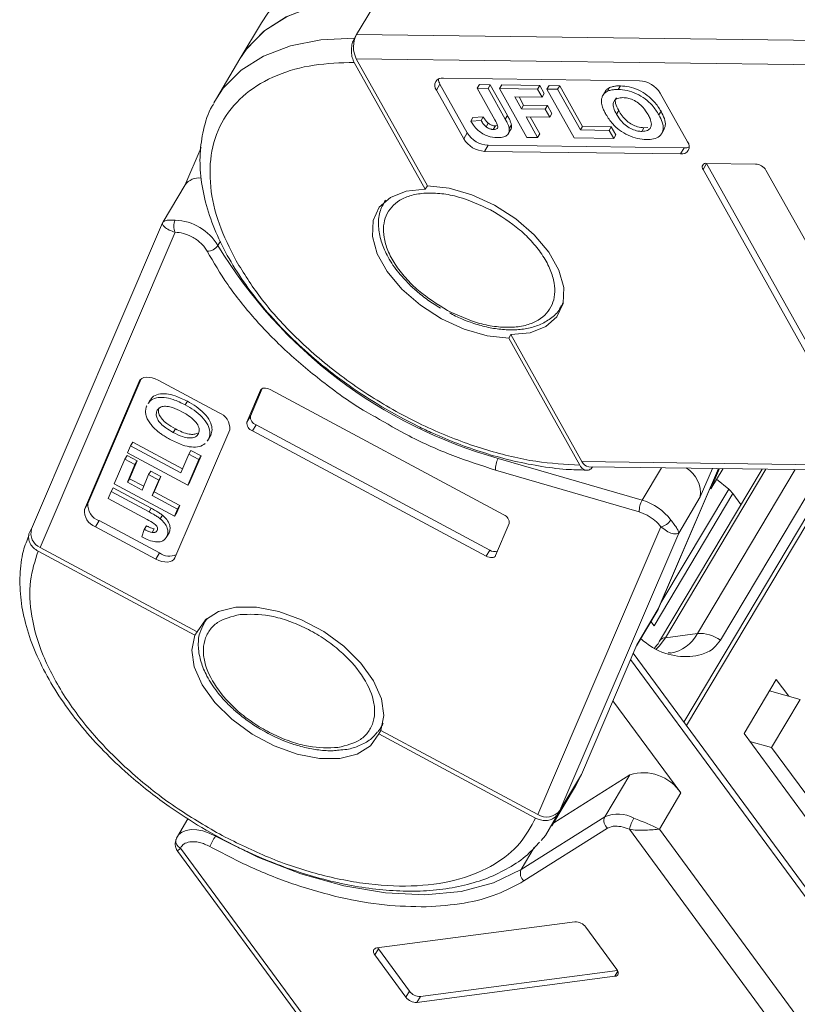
# Model space of a CAD drawing. Header units: millimetres. Extents: x 3104 to 4027, y -212 to 440.
# Tile 19 of 39: x 3471 to 3516, y 297 to 354. Entities that reach past the tile are written whole.
import ezdxf

# ---------------------------------------------------------------- set-up
doc = ezdxf.new("R2010")
doc.units = ezdxf.units.MM

msp = doc.modelspace()

# ---------------------------------------------------------------- linework, layer by layer
at = {"color": 7, "linetype": 'Continuous', "lineweight": 15}
for p, q in [((3490.341, 353.605), (3491.594, 355.71)), ((3484.789, 354.297), (3483.536, 352.192)), ((3490.216, 353.395), (3490.341, 353.605)), ((3517.577, 353.246), (3490.341, 353.605)), ((3483.536, 352.192), (3482.158, 349.877)), ((3494.346, 344.571), (3490.197, 351.981)), ((3490.323, 352.191), (3518.471, 351.82)), ((3494.471, 344.781), (3490.323, 352.191)), ((3494.994, 350.361), (3495.202, 350.712)), ((3495.202, 350.712), (3496.798, 347.862)), ((3506.841, 350.912), (3495.411, 351.063)), ((3497.505, 350.682), (3497.38, 350.471)), ((3497.505, 350.682), (3498.133, 350.674)), ((3498.008, 350.463), (3498.133, 350.674)), ((3498.133, 350.674), (3499.139, 348.877)), ((3498.678, 350.454), (3498.803, 350.665)), ((3498.803, 350.665), (3501.022, 350.635)), ((3500.897, 350.425), (3501.022, 350.635)), ((3501.022, 350.635), (3501.288, 350.16)), ((3501.441, 350.418), (3501.566, 350.628)), ((3501.566, 350.628), (3502.194, 350.62)), ((3502.069, 350.409), (3502.194, 350.62)), ((3502.194, 350.62), (3503.524, 348.245)), ((3505.728, 350.61), (3505.602, 350.399)), ((3494.994, 350.361), (3496.589, 347.511)), ((3497.38, 350.471), (3498.412, 348.627)), ((3498.008, 350.463), (3497.38, 350.471)), ((3499.014, 348.666), (3498.008, 350.463)), ((3498.678, 350.454), (3500.273, 347.604)), ((3500.897, 350.425), (3498.678, 350.454)), ((3501.162, 349.95), (3500.897, 350.425)), ((3501.162, 349.95), (3501.288, 350.16)), ((3501.441, 350.418), (3503.036, 347.568)), ((3502.069, 350.409), (3501.441, 350.418)), ((3503.398, 348.035), (3502.069, 350.409)), ((3504.836, 350.264), (3504.71, 350.054)), ((3505.102, 350.507), (3504.977, 350.296)), ((3509.652, 347.339), (3508.056, 350.189)), ((3482.014, 349.62), (3482.158, 349.877)), ((3499.572, 349.971), (3501.162, 349.95)), ((3499.96, 349.277), (3499.572, 349.971)), ((3499.816, 349.968), (3500.085, 349.487)), ((3499.96, 349.277), (3500.085, 349.487)), ((3500.085, 349.487), (3501.467, 349.469)), ((3501.342, 349.258), (3501.467, 349.469)), ((3501.467, 349.469), (3501.733, 348.994)), ((3499.139, 348.877), (3499.014, 348.666)), ((3501.342, 349.258), (3499.96, 349.277)), ((3501.608, 348.784), (3501.342, 349.258)), ((3501.608, 348.784), (3501.733, 348.994)), ((3505.629, 349.162), (3505.503, 348.951)), ((3508.102, 349.124), (3507.977, 348.913)), ((3496.999, 348.554), (3497.124, 348.765)), ((3497.606, 348.582), (3496.999, 348.554)), ((3497.124, 348.765), (3497.731, 348.793)), ((3497.731, 348.793), (3497.606, 348.582)), ((3498.015, 348.437), (3497.89, 348.227)), ((3498.439, 348.276), (3498.314, 348.065)), ((3498.439, 348.276), (3498.564, 348.289)), ((3499.371, 348.336), (3499.246, 348.126)), ((3500.226, 348.802), (3501.608, 348.784)), ((3500.901, 347.596), (3500.226, 348.802)), ((3500.471, 348.798), (3501.026, 347.806)), ((3496.589, 347.511), (3496.798, 347.862)), ((3499.158, 347.769), (3499.22, 347.874)), ((3499.229, 347.888), (3499.283, 347.98)), ((3500.901, 347.596), (3501.026, 347.806)), ((3503.398, 348.035), (3503.524, 348.245)), ((3505.073, 348.012), (3503.398, 348.035)), ((3503.524, 348.245), (3505.198, 348.223)), ((3505.073, 348.012), (3505.198, 348.223)), ((3505.339, 347.537), (3505.073, 348.012)), ((3505.198, 348.223), (3505.464, 347.748)), ((3505.339, 347.537), (3505.464, 347.748)), ((3507.106, 348.162), (3506.981, 347.951)), ((3507.331, 348.183), (3507.106, 348.162)), ((3508.144, 347.826), (3508.269, 348.037)), ((3497.804, 346.788), (3498.013, 347.139)), ((3498.013, 347.139), (3509.443, 346.988)), ((3500.273, 347.604), (3500.901, 347.596)), ((3503.036, 347.568), (3505.339, 347.537)), ((3481.268, 347.019), (3480.314, 344.791)), ((3497.804, 346.788), (3509.234, 346.637)), ((3509.443, 346.988), (3509.234, 346.637)), ((3510.549, 345.736), (3510.758, 346.087)), ((3513.615, 346.049), (3510.758, 346.087)), ((3510.758, 346.087), (3516.94, 335.043)), ((3510.549, 345.736), (3516.732, 334.693)), ((3520.405, 334.644), (3514.223, 345.688)), ((3480.337, 344.829), (3479.059, 342.681)), ((3494.471, 344.781), (3494.346, 344.571)), ((3479.025, 342.616), (3471.383, 324.753)), ((3471.885, 323.658), (3479.761, 342.068)), ((3482.246, 341.294), (3482.396, 341.546)), ((3502.399, 337.977), (3502.292, 337.758)), ((3502.269, 337.717), (3502.385, 337.912)), ((3499.212, 335.878), (3499.337, 336.089)), ((3503.36, 328.469), (3499.212, 335.878)), ((3503.485, 328.679), (3499.337, 336.089)), ((3477.659, 333.363), (3474.46, 325.887)), ((3477.781, 333.511), (3474.669, 326.238)), ((3477.659, 333.363), (3477.704, 333.439)), ((3482.284, 331.537), (3478.767, 333.425)), ((3484.737, 332.847), (3483.938, 330.979)), ((3484.837, 332.943), (3484.146, 331.329)), ((3484.737, 332.847), (3484.76, 332.886)), ((3498.923, 325.565), (3485.291, 332.879)), ((3478.296, 332.285), (3478.171, 332.075)), ((3480.47, 332.199), (3480.344, 331.989)), ((3483.938, 330.979), (3484.146, 331.329)), ((3479.771, 330.588), (3479.646, 330.377)), ((3479.737, 323.056), (3482.935, 330.532)), ((3484.263, 330.476), (3484.472, 330.827)), ((3484.263, 330.476), (3497.895, 323.162)), ((3484.472, 330.827), (3498.103, 323.513)), ((3481.711, 330.014), (3481.624, 329.891)), ((3481.641, 329.881), (3481.766, 330.092)), ((3481.837, 330.224), (3481.711, 330.014)), ((3481.837, 330.224), (3481.75, 330.102)), ((3477.151, 329.595), (3476.976, 329.184)), ((3477.151, 329.595), (3477.277, 329.805)), ((3480.083, 328.022), (3477.151, 329.595)), ((3477.277, 329.805), (3480.18, 328.248)), ((3480.551, 329.117), (3480.677, 329.328)), ((3480.677, 329.328), (3481.263, 329.013)), ((3476.823, 328.828), (3476.203, 327.377)), ((3476.823, 328.828), (3476.949, 329.038)), ((3477.41, 328.513), (3476.823, 328.828)), ((3476.949, 329.038), (3477.535, 328.724)), ((3476.976, 329.184), (3480.493, 327.296)), ((3477.535, 328.724), (3477.09, 327.683)), ((3477.41, 328.513), (3477.535, 328.724)), ((3480.551, 329.117), (3480.083, 328.022)), ((3480.493, 327.296), (3481.138, 328.802)), ((3481.138, 328.802), (3480.551, 329.117)), ((3481.263, 329.013), (3480.619, 327.507)), ((3481.138, 328.802), (3481.263, 329.013)), ((3506.997, 326.426), (3498.606, 328.866)), ((3476.965, 327.473), (3477.41, 328.513)), ((3498.439, 328.184), (3506.83, 325.744)), ((3529.155, 328.34), (3503.485, 328.679)), ((3503.89, 328.381), (3529.172, 328.047)), ((3508.127, 328.325), (3506.997, 326.426)), ((3511.449, 328.281), (3507.941, 320.08)), ((3507.96, 320.109), (3511.456, 328.281)), ((3513.992, 328.247), (3508.017, 318.208)), ((3508.357, 318.402), (3514.215, 328.245)), ((3518.196, 328.192), (3509.436, 313.474)), ((3509.586, 313.27), (3518.465, 328.188)), ((3515.92, 328.222), (3510.221, 318.648)), ((3510.384, 326.614), (3511.099, 328.286)), ((3511.519, 328.28), (3511.01, 327.09)), ((3511.01, 327.09), (3511.717, 328.277)), ((3511.569, 318.254), (3517.489, 328.201)), ((3476.965, 327.473), (3477.09, 327.683)), ((3477.09, 327.683), (3477.918, 327.239)), ((3478.208, 327.917), (3477.821, 327.013)), ((3478.208, 327.917), (3478.333, 328.127)), ((3478.794, 327.602), (3478.208, 327.917)), ((3478.333, 328.127), (3478.92, 327.813)), ((3478.408, 326.698), (3478.794, 327.602)), ((3478.92, 327.813), (3478.533, 326.909)), ((3478.794, 327.602), (3478.92, 327.813)), ((3512.049, 327.07), (3511.341, 327.647)), ((3476.015, 326.938), (3476.14, 327.149)), ((3476.14, 327.149), (3478.358, 325.959)), ((3476.203, 327.377), (3479.72, 325.489)), ((3477.821, 327.013), (3476.965, 327.473)), ((3480.619, 327.507), (3480.493, 327.296)), ((3512.049, 327.07), (3508.096, 320.428)), ((3510.951, 327.101), (3511.01, 327.09)), ((3476.015, 326.938), (3475.839, 326.528)), ((3475.839, 326.528), (3478.116, 325.306)), ((3478.233, 325.749), (3476.015, 326.938)), ((3478.408, 326.698), (3478.533, 326.909)), ((3479.896, 325.9), (3478.408, 326.698)), ((3478.533, 326.909), (3480.021, 326.11)), ((3507.702, 319.097), (3512.295, 326.815)), ((3509.131, 324.509), (3510.384, 326.614)), ((3512.295, 326.815), (3512.762, 326.18)), ((3474.46, 325.887), (3474.669, 326.238)), ((3478.358, 325.959), (3478.233, 325.749)), ((3479.72, 325.489), (3479.896, 325.9)), ((3480.021, 326.11), (3479.846, 325.7)), ((3479.896, 325.9), (3480.021, 326.11)), ((3479.007, 325.554), (3478.882, 325.343)), ((3479.846, 325.7), (3479.72, 325.489)), ((3506.83, 325.744), (3507.297, 325.552)), ((3471.298, 324.621), (3471.4, 324.794)), ((3475.112, 324.881), (3475.32, 325.232)), ((3475.112, 324.881), (3478.629, 322.994)), ((3475.32, 325.232), (3478.838, 323.345)), ((3477.95, 324.722), (3477.82, 324.287)), ((3478.076, 324.932), (3477.95, 324.722)), ((3478.537, 324.753), (3478.412, 324.543)), ((3498.449, 323.193), (3499.248, 325.062)), ((3508.089, 324.876), (3500.907, 308.087)), ((3479.226, 324.225), (3479.351, 324.435)), ((3479.4, 324.528), (3479.274, 324.317)), ((3479.4, 324.528), (3479.33, 324.45)), ((3502.204, 308.317), (3509.131, 324.509)), ((3481.031, 318.751), (3471.885, 323.658)), ((3480.906, 318.54), (3471.76, 323.448)), ((3478.629, 322.994), (3478.838, 323.345)), ((3497.895, 323.162), (3498.103, 323.513)), ((3507.929, 320.048), (3507.96, 320.11)), ((3481.428, 319.256), (3481.615, 319.531)), ((3506.67, 317.934), (3507.926, 320.044)), ((3507.941, 320.08), (3506.688, 317.975)), ((3481.565, 319.487), (3481.449, 319.292)), ((3507.514, 319.352), (3507.702, 319.097)), ((3481.031, 318.751), (3480.906, 318.54)), ((3508.357, 318.402), (3510.221, 318.648)), ((3506.688, 317.975), (3503.457, 310.422)), ((3519.322, 300.032), (3506.481, 317.491)), ((3508.653, 317.524), (3508.522, 317.517)), ((3506.325, 317.127), (3518.905, 300.024)), ((3514.821, 315.967), (3512.942, 312.809)), ((3515.546, 314.982), (3514.821, 315.967)), ((3514.42, 315.293), (3516.221, 314.796)), ((3509.254, 309.337), (3505.295, 314.72)), ((3516.221, 314.796), (3514.55, 311.989)), ((3491.891, 313.415), (3491.76, 313.155)), ((3491.76, 313.155), (3491.877, 313.35)), ((3491.635, 312.784), (3491.76, 312.994)), ((3500.782, 307.877), (3491.635, 312.784)), ((3500.907, 308.087), (3491.76, 312.994)), ((3512.942, 312.809), (3517.614, 306.458)), ((3513.29, 312.337), (3514.55, 311.989)), ((3514.55, 311.989), (3517.665, 307.755)), ((3501.837, 307.599), (3506.281, 310.402)), ((3503.457, 310.422), (3502.204, 308.317)), ((3503.457, 310.422), (3503.104, 309.729)), ((3506.281, 310.402), (3504.819, 307.946)), ((3501.726, 307.413), (3503.104, 309.729)), ((3508.002, 307.232), (3509.254, 309.337)), ((3502.204, 308.317), (3502.079, 308.107)), ((3480.504, 307.837), (3479.887, 306.802)), ((3504.819, 307.946), (3499.943, 304.871)), ((3500.105, 304.205), (3504.981, 307.28)), ((3504.981, 307.28), (3505.314, 307.392)), ((3506.258, 307.221), (3522.579, 285.031)), ((3523.742, 285.831), (3508.002, 307.232)), ((3479.838, 306.7), (3479.887, 306.802)), ((3479.906, 305.925), (3497.58, 281.895)), ((3497.968, 281.785), (3480.071, 306.119)), ((3499.943, 304.871), (3500.708, 306.156)), ((3503.076, 301.814), (3491.517, 300.29)), ((3505.525, 299.041), (3503.709, 301.511)), ((3491.403, 299.888), (3491.612, 300.238)), ((3491.575, 300.297), (3491.612, 300.238)), ((3491.612, 300.238), (3493.429, 297.768)), ((3491.403, 299.888), (3493.22, 297.418)), ((3494.061, 297.465), (3505.563, 298.982)), ((3505.412, 298.638), (3505.586, 298.931)), ((3493.853, 297.114), (3505.412, 298.638)), ((3493.22, 297.418), (3493.429, 297.768)), ((3493.853, 297.114), (3494.061, 297.465))]:
    msp.add_line(p, q, dxfattribs=at)
at = {"color": 7, "linetype": 'Continuous', "lineweight": 15, "flags": 128}
for points in [[(3483.536, 352.192), (3483.91, 352.744), (3484.934, 353.797), (3486.235, 354.634), (3487.788, 355.24), (3489.561, 355.601), (3491.517, 355.711), (3491.594, 355.71)], [(3483.536, 352.192), (3483.943, 352.788), (3484.978, 353.832), (3486.29, 354.661), (3487.852, 355.258), (3489.632, 355.61), (3491.594, 355.71)], [(3484.789, 354.297), (3485.162, 354.849), (3485.409, 355.152)], [(3482.158, 349.877), (3482.565, 350.473), (3483.6, 351.517), (3484.912, 352.346), (3486.474, 352.943), (3488.254, 353.295), (3490.216, 353.395)], [(3499.212, 335.878), (3497.949, 336.02), (3496.619, 336.407), (3495.298, 337.015), (3494.062, 337.81), (3492.985, 338.745), (3492.128, 339.766), (3491.542, 340.814), (3491.259, 341.827), (3491.298, 342.747), (3491.655, 343.521), (3492.31, 344.103), (3493.224, 344.46), (3494.346, 344.571)], [(3494.471, 344.781), (3495.733, 344.639), (3497.064, 344.253), (3498.385, 343.645), (3499.62, 342.85), (3500.698, 341.915), (3501.554, 340.894), (3502.141, 339.846), (3502.423, 338.832), (3502.385, 337.912), (3502.028, 337.138), (3501.373, 336.556), (3500.458, 336.199), (3499.337, 336.089)], [(3478.767, 333.425), (3478.591, 333.507), (3478.413, 333.565), (3478.239, 333.597), (3478.078, 333.602), (3477.934, 333.58), (3477.813, 333.531), (3477.72, 333.458), (3477.659, 333.363)], [(3485.291, 332.879), (3485.203, 332.919), (3485.114, 332.949), (3485.028, 332.965), (3484.947, 332.967), (3484.875, 332.956), (3484.814, 332.932), (3484.768, 332.895), (3484.737, 332.847)], [(3478.629, 322.994), (3478.805, 322.912), (3478.983, 322.854), (3479.156, 322.822), (3479.318, 322.817), (3479.462, 322.839), (3479.583, 322.888), (3479.676, 322.961), (3479.737, 323.056)], [(3497.895, 323.162), (3497.983, 323.121), (3498.072, 323.092), (3498.158, 323.076), (3498.239, 323.074), (3498.311, 323.085), (3498.371, 323.109), (3498.418, 323.146), (3498.449, 323.193)], [(3481.031, 318.751), (3481.521, 319.447), (3482.293, 319.935), (3483.304, 320.187), (3484.495, 320.188), (3485.796, 319.939), (3487.133, 319.453), (3488.426, 318.759), (3489.601, 317.898), (3490.59, 316.918), (3491.335, 315.878), (3491.794, 314.838), (3491.938, 313.858), (3491.76, 312.994)], [(3491.635, 312.784), (3491.146, 312.088), (3490.373, 311.6), (3489.362, 311.348), (3488.171, 311.347), (3486.87, 311.596), (3485.534, 312.082), (3484.241, 312.776), (3483.065, 313.637), (3482.076, 314.617), (3481.331, 315.657), (3480.873, 316.697), (3480.728, 317.677), (3480.906, 318.54)], [(3507.808, 317.731), (3507.991, 317.909), (3508.357, 318.402)], [(3491.76, 313.155), (3491.754, 313.145), (3491.606, 312.931)], [(3502.079, 308.107), (3501.353, 306.861), (3501.106, 306.558)], [(3479.887, 306.802), (3479.958, 306.899), (3480.145, 307.053), (3480.392, 307.155), (3480.688, 307.201), (3481.021, 307.19), (3481.379, 307.12), (3481.745, 306.997), (3482.106, 306.823)], [(3479.838, 306.7), (3479.806, 306.627), (3479.8, 306.608)], [(3499.943, 304.871), (3498.333, 304.089), (3496.445, 303.595), (3494.324, 303.4), (3492.02, 303.509), (3489.588, 303.919), (3487.086, 304.62), (3484.572, 305.596), (3482.106, 306.823)], [(3491.517, 300.29), (3491.449, 300.273), (3491.394, 300.244), (3491.353, 300.203), (3491.329, 300.152), (3491.322, 300.092), (3491.333, 300.026), (3491.36, 299.957), (3491.403, 299.888)], [(3505.412, 298.638), (3505.48, 298.655), (3505.535, 298.684), (3505.576, 298.725), (3505.6, 298.777), (3505.607, 298.836), (3505.596, 298.902), (3505.569, 298.971), (3505.525, 299.041)]]:
    msp.add_lwpolyline(points, dxfattribs=at)
at = {"color": 7, "linetype": 'Continuous', "lineweight": 15}
for centre, radius, start, end in [((3491.696, 352.88), 1.537, 151.84726, 206.63631), ((3495.336, 350.633), 0.437, 80.0385, 218.45582), ((3495.747, 351.044), 0.637, 183.53369, 211.34635), ((3506.751, 349.378), 1.537, 31.84726, 86.63631), ((3498.103, 348.673), 1.537, 211.84726, 266.63631), ((3497.895, 348.322), 1.537, 211.84726, 266.63631), ((3509.31, 347.068), 0.437, 260.0385, 38.45582), ((3509.475, 347.625), 0.637, 267.14035, 294.94614), ((3510.72, 345.872), 0.218, 80.0385, 218.45582), ((3513.57, 345.282), 0.768, 31.84726, 86.63631), ((3481.145, 344.234), 1.004, 83.22757, 143.66871), ((3480.428, 342.421), 0.755, 152.00186, 207.87183), ((3479.627, 339.726), 3.052, 30.9042, 87.46694), ((3481.619, 341.71), 0.753, 270.41855, 326.45251), ((3506.126, 355.747), 27.914, 211.18405, 254.37157), ((3481.969, 330.62), 0.97, 354.76963, 71.05666), ((3484.629, 331.285), 0.485, 174.76963, 251.05666), ((3484.421, 330.934), 0.485, 174.76963, 251.05666), ((3499.677, 328.242), 1.239, 149.75788, 182.67233), ((3503.93, 328.859), 0.48, 201.98595, 265.18543), ((3508.707, 326.85), 1.694, 351.97955, 59.27026), ((3511.161, 325.967), 1.416, 36.78776, 51.16594), ((3508.068, 325.802), 1.239, 149.75788, 182.67233), ((3506.096, 323.322), 3.232, 37.02625, 73.80785), ((3475.426, 325.799), 0.97, 174.76963, 251.05666), ((3475.635, 326.149), 0.97, 174.76963, 251.05666), ((3498.765, 325.106), 0.485, 354.76963, 71.05666), ((3472.231, 324.479), 0.891, 162.1026, 247.14097), ((3507.937, 325.739), 0.876, 279.98874, 327.54412), ((3479.401, 324.105), 0.946, 233.47963, 296.57053), ((3498.4, 323.974), 0.548, 237.20048, 286.68707), ((3508.379, 317.969), 0.434, 92.89287, 146.1383), ((3508.299, 319.636), 2.161, 279.26474, 332.80261), ((3510.347, 316.579), 2.073, 53.91091, 93.47826), ((3507.06, 307.892), 2.628, 33.35944, 107.24122), ((3501.431, 308.903), 0.97, 237.27277, 322.81793), ((3505.592, 306.187), 1.922, 61.04386, 113.69754), ((3505.319, 307.715), 0.551, 155.1641, 232.12614), ((3508.55, 306.663), 2.359, 149.28132, 166.30932), ((3480.259, 306.542), 0.463, 171.85308, 246.05633), ((3490.052, 302.092), 9.248, 149.23055, 153.55016), ((3500.443, 304.64), 0.551, 155.1641, 232.12614), ((3503.105, 301.064), 0.751, 36.50791, 92.19118), ((3494.033, 298.215), 0.751, 216.50791, 272.19118), ((3493.824, 297.864), 0.751, 216.50791, 272.19118)]:
    msp.add_arc(centre, radius, start, end, dxfattribs=at)
for points, knots in [([(3490.197, 351.981), (3490.157, 352.068), (3490.077, 352.244), (3490.029, 352.579), (3490.045, 352.918), (3490.114, 353.2), (3490.187, 353.339), (3490.216, 353.395)], [0, 0, 0, 0, 0.2146939, 0.4293877, 0.6440816, 0.8587754, 1, 1, 1, 1]), ([(3483.308, 340.402), (3482.95, 341.119), (3482.214, 342.594), (3481.736, 344.776), (3481.8, 346.866), (3482.499, 348.723), (3483.797, 350.223), (3485.604, 351.276), (3487.749, 351.897), (3489.397, 351.953), (3490.197, 351.981)], [0, 0, 0, 0, 0.116516, 0.240011, 0.368641, 0.5, 0.631359, 0.759989, 0.883484, 1, 1, 1, 1]), ([(3505.102, 350.507), (3505.133, 350.52), (3505.194, 350.545), (3505.294, 350.571), (3505.397, 350.591), (3505.503, 350.603), (3505.613, 350.61), (3505.689, 350.61), (3505.728, 350.61)], [0, 0, 0, 0, 0.173824, 0.348753, 0.509989, 0.671947, 0.83568, 1, 1, 1, 1]), ([(3505.728, 350.61), (3505.898, 350.599), (3506.239, 350.577), (3506.797, 350.38), (3507.308, 350.071), (3507.777, 349.64), (3507.983, 349.313), (3508.102, 349.124)], [0, 0, 0, 0, 0.190951, 0.383806, 0.567202, 0.749158, 1, 1, 1, 1]), ([(3504.626, 349.663), (3504.626, 349.727), (3504.627, 349.856), (3504.678, 349.998), (3504.738, 350.105), (3504.802, 350.179), (3504.878, 350.246), (3504.944, 350.28), (3504.977, 350.296)], [0, 0, 0, 0, 0.234577, 0.474616, 0.602394, 0.731366, 0.864712, 1, 1, 1, 1]), ([(3504.837, 350.263), (3504.846, 350.281), (3504.871, 350.326), (3504.927, 350.39), (3505.003, 350.457), (3505.069, 350.49), (3505.102, 350.507)], [0, 0, 0, 0, 0.165415, 0.43613, 0.716027, 1, 1, 1, 1]), ([(3504.977, 350.296), (3505.007, 350.309), (3505.068, 350.335), (3505.169, 350.361), (3505.272, 350.381), (3505.378, 350.392), (3505.487, 350.399), (3505.564, 350.399), (3505.602, 350.399)], [0, 0, 0, 0, 0.173824, 0.348753, 0.509989, 0.671947, 0.83568, 1, 1, 1, 1]), ([(3505.602, 350.399), (3505.772, 350.388), (3506.114, 350.366), (3506.672, 350.17), (3507.183, 349.861), (3507.652, 349.43), (3507.858, 349.103), (3507.977, 348.913)], [0, 0, 0, 0, 0.190951, 0.383806, 0.567202, 0.749158, 1, 1, 1, 1]), ([(3482.013, 349.583), (3481.98, 349.532), (3481.678, 349.067), (3481.387, 348.074), (3481.165, 346.641), (3481.233, 345.156), (3481.544, 343.627), (3482.096, 342.076), (3482.866, 340.528), (3483.834, 339.011), (3484.968, 337.553), (3486.254, 336.155), (3487.549, 334.947), (3488.786, 333.935), (3490.141, 332.924), (3491.17, 332.281), (3491.812, 331.88)], [0, 0, 0, 0, 0.010805, 0.097338, 0.17754, 0.25823, 0.339001, 0.419453, 0.499309, 0.578247, 0.655827, 0.730865, 0.807685, 0.863287, 0.914684, 1, 1, 1, 1]), ([(3504.886, 348.941), (3504.866, 348.977), (3504.827, 349.048), (3504.775, 349.154), (3504.728, 349.261), (3504.683, 349.382), (3504.642, 349.518), (3504.631, 349.615), (3504.626, 349.663)], [0, 0, 0, 0, 0.144333, 0.288896, 0.43326, 0.578073, 0.787796, 1, 1, 1, 1]), ([(3505.876, 349.924), (3505.766, 349.918), (3505.566, 349.906), (3505.377, 349.773), (3505.29, 349.577), (3505.33, 349.291), (3505.442, 349.072), (3505.503, 348.951)], [0, 0, 0, 0, 0.206921, 0.375523, 0.544118, 0.748218, 1, 1, 1, 1]), ([(3505.629, 349.162), (3505.558, 349.305), (3505.444, 349.536), (3505.414, 349.802), (3505.479, 349.89), (3505.5, 349.92)], [0, 0, 0, 0, 0.518211, 0.836222, 1, 1, 1, 1]), ([(3507.341, 348.935), (3507.252, 349.08), (3507.108, 349.313), (3506.789, 349.613), (3506.473, 349.799), (3506.153, 349.906), (3505.967, 349.918), (3505.876, 349.924)], [0, 0, 0, 0, 0.30115, 0.485556, 0.671153, 0.838464, 1, 1, 1, 1]), ([(3499.139, 348.877), (3499.158, 348.841), (3499.197, 348.77), (3499.248, 348.671), (3499.29, 348.581), (3499.323, 348.499), (3499.354, 348.416), (3499.365, 348.363), (3499.371, 348.336)], [0, 0, 0, 0, 0.195253, 0.390637, 0.541833, 0.693381, 0.846202, 1, 1, 1, 1]), ([(3507.248, 347.476), (3507.078, 347.487), (3506.737, 347.509), (3506.18, 347.701), (3505.673, 348.007), (3505.207, 348.431), (3505.004, 348.753), (3504.886, 348.941)], [0, 0, 0, 0, 0.192376, 0.386627, 0.570921, 0.749918, 1, 1, 1, 1]), ([(3505.503, 348.951), (3505.593, 348.807), (3505.741, 348.57), (3506.073, 348.264), (3506.409, 348.07), (3506.727, 347.966), (3506.906, 347.956), (3506.981, 347.951)], [0, 0, 0, 0, 0.300079, 0.491507, 0.683928, 0.866896, 1, 1, 1, 1]), ([(3507.106, 348.162), (3506.981, 348.173), (3506.755, 348.194), (3506.405, 348.348), (3506.086, 348.563), (3505.819, 348.849), (3505.691, 349.059), (3505.629, 349.162)], [0, 0, 0, 0, 0.216564, 0.389208, 0.56147, 0.78467, 1, 1, 1, 1]), ([(3506.981, 347.951), (3507.099, 347.96), (3507.325, 347.977), (3507.505, 348.149), (3507.557, 348.393), (3507.482, 348.664), (3507.382, 348.856), (3507.341, 348.935)], [0, 0, 0, 0, 0.223014, 0.426715, 0.599743, 0.8345, 1, 1, 1, 1]), ([(3507.977, 348.913), (3508.049, 348.77), (3508.195, 348.482), (3508.257, 348.058), (3508.116, 347.719), (3507.786, 347.52), (3507.468, 347.478), (3507.282, 347.476), (3507.248, 347.476)], [0, 0, 0, 0, 0.191632, 0.384748, 0.597539, 0.779434, 0.95988, 1, 1, 1, 1]), ([(3508.102, 349.124), (3508.173, 348.981), (3508.316, 348.695), (3508.391, 348.307), (3508.288, 348.127), (3508.244, 348.05)], [0, 0, 0, 0, 0.361173, 0.725143, 1, 1, 1, 1]), ([(3498.539, 347.591), (3498.364, 347.605), (3498.092, 347.627), (3497.697, 347.806), (3497.393, 348.026), (3497.16, 348.288), (3497.047, 348.474), (3496.999, 348.554)], [0, 0, 0, 0, 0.294754, 0.457598, 0.620446, 0.836095, 1, 1, 1, 1]), ([(3497.606, 348.582), (3497.617, 348.565), (3497.639, 348.529), (3497.674, 348.476), (3497.711, 348.422), (3497.757, 348.363), (3497.812, 348.295), (3497.864, 348.25), (3497.89, 348.227)], [0, 0, 0, 0, 0.146273, 0.292648, 0.438947, 0.585584, 0.790322, 1, 1, 1, 1]), ([(3497.731, 348.793), (3497.742, 348.775), (3497.764, 348.739), (3497.799, 348.686), (3497.837, 348.633), (3497.882, 348.573), (3497.938, 348.506), (3497.989, 348.46), (3498.015, 348.437)], [0, 0, 0, 0, 0.146273, 0.292648, 0.438947, 0.585584, 0.790322, 1, 1, 1, 1]), ([(3498.015, 348.437), (3498.039, 348.419), (3498.089, 348.381), (3498.17, 348.337), (3498.253, 348.305), (3498.324, 348.286), (3498.387, 348.278), (3498.422, 348.276), (3498.439, 348.276)], [0, 0, 0, 0, 0.189934, 0.385839, 0.560405, 0.742121, 0.870181, 1, 1, 1, 1]), ([(3498.314, 348.065), (3498.368, 348.067), (3498.456, 348.07), (3498.545, 348.114), (3498.586, 348.181), (3498.561, 348.355), (3498.477, 348.508), (3498.412, 348.627)], [0, 0, 0, 0, 0.18477, 0.299721, 0.415218, 0.548197, 1, 1, 1, 1]), ([(3499.014, 348.666), (3499.033, 348.631), (3499.072, 348.56), (3499.122, 348.461), (3499.165, 348.37), (3499.197, 348.288), (3499.228, 348.206), (3499.24, 348.152), (3499.246, 348.126)], [0, 0, 0, 0, 0.195253, 0.390637, 0.541833, 0.693381, 0.846202, 1, 1, 1, 1]), ([(3499.371, 348.336), (3499.378, 348.249), (3499.39, 348.11), (3499.302, 348.022), (3499.27, 347.989)], [0, 0, 0, 0, 0.62647, 1, 1, 1, 1]), ([(3497.89, 348.227), (3497.914, 348.208), (3497.964, 348.171), (3498.045, 348.126), (3498.127, 348.094), (3498.199, 348.076), (3498.261, 348.067), (3498.296, 348.066), (3498.314, 348.065)], [0, 0, 0, 0, 0.189934, 0.385839, 0.560405, 0.742121, 0.870181, 1, 1, 1, 1]), ([(3499.246, 348.126), (3499.249, 348.041), (3499.255, 347.871), (3499.106, 347.695), (3498.858, 347.6), (3498.649, 347.594), (3498.539, 347.591)], [0, 0, 0, 0, 0.249405, 0.499779, 0.737005, 1, 1, 1, 1]), ([(3495.648, 337.498), (3495.056, 337.864), (3494.146, 338.426), (3493.176, 339.397), (3492.564, 340.191), (3492.137, 340.999), (3491.846, 341.996), (3491.95, 343.093), (3492.648, 343.871), (3493.525, 344.242), (3494.354, 344.375), (3495.29, 344.339), (3496.573, 344.101), (3497.535, 343.659), (3498.16, 343.372)], [0, 0, 0, 0, 0.119728, 0.18418, 0.25, 0.31582, 0.380272, 0.5, 0.619728, 0.68418, 0.75, 0.81582, 0.880272, 1, 1, 1, 1]), ([(3492.018, 343.929), (3491.895, 343.704), (3491.641, 343.242), (3491.583, 342.412), (3491.737, 341.562), (3492.11, 340.687), (3492.565, 339.959), (3492.951, 339.532), (3493.075, 339.395)], [0, 0, 0, 0, 0.17547, 0.362247, 0.543898, 0.714801, 0.908547, 1, 1, 1, 1]), ([(3498.16, 343.372), (3498.752, 343.006), (3499.662, 342.444), (3500.632, 341.473), (3501.244, 340.679), (3501.671, 339.871), (3501.962, 338.874), (3501.858, 337.777), (3501.16, 336.999), (3500.283, 336.628), (3499.454, 336.495), (3498.518, 336.531), (3497.235, 336.769), (3496.273, 337.211), (3495.648, 337.498)], [0, 0, 0, 0, 0.119728, 0.18418, 0.25, 0.31582, 0.380272, 0.5, 0.619728, 0.68418, 0.75, 0.81582, 0.880272, 1, 1, 1, 1]), ([(3479.761, 342.068), (3479.634, 342.108), (3479.363, 342.192), (3479.117, 342.372), (3478.997, 342.538), (3479.028, 342.609), (3479.044, 342.645)], [0, 0, 0, 0, 0.234359, 0.498216, 0.748481, 1, 1, 1, 1]), ([(3479.044, 342.645), (3479.084, 342.693), (3479.146, 342.767), (3479.441, 342.777), (3479.662, 342.776), (3479.762, 342.776)], [0, 0, 0, 0, 0.4984129, 0.772928, 1, 1, 1, 1]), ([(3480.728, 341.801), (3480.824, 341.745), (3481.016, 341.633), (3481.267, 341.423), (3481.481, 341.195), (3481.576, 341.037), (3481.624, 340.957)], [0, 0, 0, 0, 0.249897, 0.499995, 0.749897, 1, 1, 1, 1]), ([(3481.624, 340.957), (3482.001, 340.308), (3482.768, 338.986), (3484.353, 337.005), (3486.25, 335.053), (3488.455, 333.231), (3490.215, 331.959), (3491.256, 331.385), (3491.44, 331.283)], [0, 0, 0, 0, 0.182442, 0.371521, 0.565297, 0.76151, 0.957723, 1, 1, 1, 1]), ([(3503.36, 328.469), (3502.517, 328.517), (3500.781, 328.618), (3497.904, 329.306), (3494.883, 330.422), (3491.873, 331.979), (3489.068, 333.882), (3486.646, 336.006), (3484.67, 338.206), (3483.753, 339.685), (3483.308, 340.402)], [0, 0, 0, 0, 0.116516, 0.240011, 0.368641, 0.5, 0.631359, 0.759989, 0.883484, 1, 1, 1, 1]), ([(3493.075, 339.395), (3493.149, 339.308), (3493.372, 339.045), (3493.85, 338.612), (3494.49, 338.095), (3494.983, 337.784), (3495.233, 337.627)], [0, 0, 0, 0, 0.128812, 0.392202, 0.692601, 1, 1, 1, 1]), ([(3495.754, 337.364), (3495.991, 337.237), (3496.392, 337.021), (3497.087, 336.763), (3497.818, 336.544), (3498.66, 336.392), (3499.492, 336.347), (3500.292, 336.426), (3501.035, 336.641), (3501.679, 337.019), (3502.116, 337.409), (3502.242, 337.711), (3502.271, 337.781)], [0, 0, 0, 0, 0.092156, 0.156141, 0.260866, 0.367103, 0.478947, 0.593807, 0.711521, 0.83292, 0.961183, 1, 1, 1, 1]), ([(3478.187, 332.064), (3478.222, 332.122), (3478.316, 332.28), (3478.636, 332.418), (3479.104, 332.442), (3479.698, 332.307), (3480.107, 332.106), (3480.344, 331.989)], [0, 0, 0, 0, 0.1192334, 0.3291839, 0.5288363, 0.7269219, 1, 1, 1, 1]), ([(3478.313, 332.275), (3478.347, 332.332), (3478.442, 332.491), (3478.761, 332.628), (3479.229, 332.652), (3479.823, 332.518), (3480.232, 332.316), (3480.47, 332.199)], [0, 0, 0, 0, 0.119233, 0.329184, 0.528836, 0.726922, 1, 1, 1, 1]), ([(3480.47, 332.199), (3480.644, 332.099), (3480.995, 331.899), (3481.473, 331.5), (3481.804, 331.055), (3481.931, 330.629), (3481.893, 330.373), (3481.845, 330.247), (3481.837, 330.224)], [0, 0, 0, 0, 0.1916319, 0.3847476, 0.5975386, 0.7794336, 0.9598804, 1, 1, 1, 1]), ([(3478.046, 331.419), (3478.04, 331.453), (3478.029, 331.52), (3478.027, 331.614), (3478.033, 331.703), (3478.048, 331.786), (3478.07, 331.867), (3478.09, 331.918), (3478.101, 331.943)], [0, 0, 0, 0, 0.173824, 0.348753, 0.509989, 0.671947, 0.83568, 1, 1, 1, 1]), ([(3478.689, 331.634), (3478.667, 331.554), (3478.626, 331.408), (3478.72, 331.144), (3478.91, 330.883), (3479.231, 330.614), (3479.499, 330.461), (3479.646, 330.377)], [0, 0, 0, 0, 0.206921, 0.375523, 0.544118, 0.748218, 1, 1, 1, 1]), ([(3480.152, 331.587), (3479.971, 331.678), (3479.68, 331.823), (3479.27, 331.921), (3478.983, 331.903), (3478.783, 331.8), (3478.72, 331.689), (3478.689, 331.634)], [0, 0, 0, 0, 0.30115, 0.485556, 0.671153, 0.838464, 1, 1, 1, 1]), ([(3479.771, 330.588), (3479.596, 330.689), (3479.312, 330.851), (3478.985, 331.149), (3478.816, 331.412), (3478.756, 331.656), (3478.795, 331.782), (3478.815, 331.844)], [0, 0, 0, 0, 0.299074, 0.482606, 0.667295, 0.837167, 1, 1, 1, 1]), ([(3480.344, 331.989), (3480.519, 331.889), (3480.87, 331.688), (3481.348, 331.29), (3481.678, 330.844), (3481.806, 330.419), (3481.768, 330.162), (3481.72, 330.036), (3481.711, 330.014)], [0, 0, 0, 0, 0.1916319, 0.3847476, 0.5975386, 0.7794336, 0.9598804, 1, 1, 1, 1]), ([(3491.812, 331.88), (3492.509, 331.487), (3493.486, 330.934), (3494.974, 330.24), (3496.249, 329.708), (3497.769, 329.178), (3499.349, 328.735), (3500.968, 328.407), (3502.455, 328.21), (3503.365, 328.192), (3503.757, 328.184)], [0, 0, 0, 0, 0.178286, 0.250354, 0.369384, 0.491916, 0.622288, 0.757119, 0.895134, 1, 1, 1, 1]), ([(3478.64, 330.529), (3478.571, 330.595), (3478.432, 330.729), (3478.291, 330.911), (3478.191, 331.062), (3478.127, 331.181), (3478.074, 331.301), (3478.056, 331.38), (3478.046, 331.419)], [0, 0, 0, 0, 0.234577, 0.474616, 0.602394, 0.731366, 0.864712, 1, 1, 1, 1]), ([(3481.125, 330.327), (3481.146, 330.415), (3481.188, 330.584), (3481.049, 330.882), (3480.798, 331.17), (3480.484, 331.401), (3480.249, 331.533), (3480.152, 331.587)], [0, 0, 0, 0, 0.223014, 0.426715, 0.599743, 0.8345, 1, 1, 1, 1]), ([(3491.44, 331.283), (3492.093, 330.902), (3493.561, 330.046), (3495.931, 328.993), (3497.613, 328.45), (3498.439, 328.184)], [0, 0, 0, 0, 0.289663, 0.651175, 1, 1, 1, 1]), ([(3479.494, 329.954), (3479.45, 329.978), (3479.362, 330.025), (3479.233, 330.101), (3479.104, 330.18), (3478.961, 330.276), (3478.802, 330.389), (3478.694, 330.482), (3478.64, 330.529)], [0, 0, 0, 0, 0.144333, 0.288896, 0.43326, 0.578073, 0.787796, 1, 1, 1, 1]), ([(3481.053, 330.338), (3480.99, 330.312), (3480.855, 330.258), (3480.541, 330.275), (3480.162, 330.39), (3479.9, 330.522), (3479.771, 330.588)], [0, 0, 0, 0, 0.198448, 0.424511, 0.717418, 1, 1, 1, 1]), ([(3481.509, 329.729), (3481.402, 329.661), (3481.192, 329.528), (3480.714, 329.513), (3480.133, 329.64), (3479.729, 329.838), (3479.494, 329.954)], [0, 0, 0, 0, 0.240522, 0.468714, 0.690349, 1, 1, 1, 1]), ([(3479.646, 330.377), (3479.827, 330.287), (3480.124, 330.14), (3480.543, 330.045), (3480.844, 330.069), (3481.041, 330.174), (3481.1, 330.282), (3481.125, 330.327)], [0, 0, 0, 0, 0.300079, 0.491507, 0.683928, 0.866896, 1, 1, 1, 1]), ([(3504.11, 328.378), (3504.08, 328.337), (3503.997, 328.228), (3503.828, 328.159), (3503.633, 328.179), (3503.471, 328.296), (3503.392, 328.419), (3503.36, 328.469)], [0, 0, 0, 0, 0.137735, 0.373469, 0.609202, 0.844936, 1, 1, 1, 1]), ([(3478.358, 325.959), (3478.402, 325.935), (3478.49, 325.887), (3478.61, 325.819), (3478.72, 325.753), (3478.817, 325.69), (3478.915, 325.625), (3478.976, 325.578), (3479.007, 325.554)], [0, 0, 0, 0, 0.195253, 0.390637, 0.541833, 0.693381, 0.846202, 1, 1, 1, 1]), ([(3478.7, 324.659), (3478.712, 324.697), (3478.732, 324.758), (3478.708, 324.863), (3478.646, 324.961), (3478.451, 325.124), (3478.262, 325.227), (3478.116, 325.306)], [0, 0, 0, 0, 0.18477, 0.299721, 0.415218, 0.548197, 1, 1, 1, 1]), ([(3478.233, 325.749), (3478.277, 325.725), (3478.364, 325.677), (3478.485, 325.608), (3478.594, 325.543), (3478.692, 325.479), (3478.79, 325.415), (3478.851, 325.367), (3478.882, 325.343)], [0, 0, 0, 0, 0.195253, 0.390637, 0.541833, 0.693381, 0.846202, 1, 1, 1, 1]), ([(3478.882, 325.343), (3478.974, 325.258), (3479.16, 325.086), (3479.312, 324.804), (3479.35, 324.539), (3479.3, 324.394), (3479.274, 324.317)], [0, 0, 0, 0, 0.249405, 0.499779, 0.737005, 1, 1, 1, 1]), ([(3479.007, 325.554), (3479.099, 325.468), (3479.285, 325.297), (3479.437, 325.014), (3479.475, 324.75), (3479.426, 324.604), (3479.4, 324.528)], [0, 0, 0, 0, 0.249405, 0.499779, 0.737005, 1, 1, 1, 1]), ([(3477.95, 324.722), (3477.972, 324.711), (3478.017, 324.688), (3478.084, 324.657), (3478.152, 324.626), (3478.229, 324.595), (3478.317, 324.562), (3478.38, 324.549), (3478.412, 324.543)], [0, 0, 0, 0, 0.146273, 0.292648, 0.438947, 0.585584, 0.790322, 1, 1, 1, 1]), ([(3478.076, 324.932), (3478.098, 324.921), (3478.142, 324.899), (3478.209, 324.867), (3478.277, 324.837), (3478.354, 324.805), (3478.442, 324.773), (3478.505, 324.76), (3478.537, 324.753)], [0, 0, 0, 0, 0.146273, 0.292648, 0.438947, 0.585584, 0.790322, 1, 1, 1, 1]), ([(3509.131, 324.509), (3509.093, 324.486), (3509.016, 324.439), (3508.762, 324.473), (3508.435, 324.6), (3508.2, 324.788), (3508.089, 324.876)], [0, 0, 0, 0, 0.251131, 0.501805, 0.765641, 1, 1, 1, 1]), ([(3508.676, 325.269), (3508.741, 325.181), (3508.884, 324.986), (3509.095, 324.705), (3509.117, 324.586), (3509.131, 324.509)], [0, 0, 0, 0, 0.227063, 0.501587, 1, 1, 1, 1]), ([(3471.232, 324.382), (3471.11, 324.081), (3470.817, 323.356), (3470.668, 322.073), (3470.722, 320.595), (3471.037, 319.064), (3471.587, 317.513), (3472.358, 315.966), (3473.326, 314.449), (3474.459, 312.991), (3475.746, 311.593), (3477.041, 310.385), (3478.278, 309.372), (3479.633, 308.362), (3480.662, 307.719), (3481.304, 307.318)], [0, 0, 0, 0, 0.0590031, 0.1426116, 0.2267283, 0.3109292, 0.3947982, 0.4780452, 0.5603354, 0.641211, 0.7194357, 0.7995172, 0.8574807, 0.9110603, 1, 1, 1, 1]), ([(3471.76, 323.448), (3471.665, 323.508), (3471.477, 323.63), (3471.285, 323.892), (3471.192, 324.177), (3471.204, 324.431), (3471.271, 324.567), (3471.298, 324.621)], [0, 0, 0, 0, 0.2146939, 0.4293877, 0.6440816, 0.8587754, 1, 1, 1, 1]), ([(3479.274, 324.317), (3479.213, 324.215), (3479.117, 324.057), (3478.818, 323.978), (3478.498, 324.002), (3478.152, 324.118), (3477.92, 324.236), (3477.82, 324.287)], [0, 0, 0, 0, 0.294754, 0.457598, 0.620446, 0.836095, 1, 1, 1, 1]), ([(3478.412, 324.543), (3478.438, 324.54), (3478.492, 324.535), (3478.562, 324.542), (3478.619, 324.564), (3478.657, 324.593), (3478.684, 324.625), (3478.694, 324.647), (3478.7, 324.659)], [0, 0, 0, 0, 0.189934, 0.385839, 0.560405, 0.742121, 0.870181, 1, 1, 1, 1]), ([(3482.501, 306.852), (3481.629, 307.355), (3479.831, 308.392), (3477.336, 310.333), (3475.083, 312.542), (3473.253, 314.932), (3471.968, 317.354), (3471.305, 319.651), (3471.2, 321.726), (3471.577, 322.885), (3471.76, 323.448)], [0, 0, 0, 0, 0.116516, 0.240011, 0.368641, 0.5, 0.631359, 0.759989, 0.883484, 1, 1, 1, 1]), ([(3489.251, 311.991), (3488.697, 311.975), (3487.844, 311.95), (3486.533, 312.308), (3485.508, 312.722), (3484.518, 313.274), (3483.358, 314.112), (3482.195, 315.319), (3481.535, 316.591), (3481.366, 317.56), (3481.441, 318.252), (3481.729, 318.84), (3482.328, 319.45), (3483.063, 319.634), (3483.541, 319.754)], [0, 0, 0, 0, 0.119728, 0.18418, 0.25, 0.31582, 0.380272, 0.5, 0.619728, 0.68418, 0.75, 0.81582, 0.880272, 1, 1, 1, 1]), ([(3483.541, 319.754), (3484.095, 319.77), (3484.947, 319.795), (3486.259, 319.437), (3487.283, 319.023), (3488.273, 318.471), (3489.434, 317.633), (3490.597, 316.427), (3491.257, 315.154), (3491.426, 314.185), (3491.351, 313.493), (3491.063, 312.905), (3490.464, 312.295), (3489.729, 312.111), (3489.251, 311.991)], [0, 0, 0, 0, 0.119728, 0.18418, 0.25, 0.31582, 0.380272, 0.5, 0.619728, 0.68418, 0.75, 0.81582, 0.880272, 1, 1, 1, 1]), ([(3481.449, 319.234), (3481.351, 319.052), (3481.123, 318.631), (3481.076, 317.849), (3481.229, 317), (3481.598, 316.123), (3482.127, 315.311), (3482.734, 314.616), (3483.338, 314.048), (3483.982, 313.533), (3484.475, 313.222), (3484.725, 313.065)], [0, 0, 0, 0, 0.100877, 0.233461, 0.362405, 0.483721, 0.621251, 0.726594, 0.809254, 0.903529, 1, 1, 1, 1]), ([(3506.914, 318.343), (3507.142, 318.161), (3507.813, 317.628), (3509.071, 317.24), (3510.301, 317.305), (3511.15, 317.703), (3511.446, 318.093), (3511.569, 318.254)], [0, 0, 0, 0, 0.146824, 0.430915, 0.710984, 0.880484, 1, 1, 1, 1]), ([(3508.014, 318.212), (3508.005, 318.194), (3507.918, 318.017), (3507.808, 317.902), (3507.71, 317.798)], [0, 0, 0, 0, 0.102073, 1, 1, 1, 1]), ([(3484.725, 313.065), (3485.133, 312.842), (3485.706, 312.53), (3486.578, 312.2), (3487.31, 311.981), (3488.15, 311.834), (3488.829, 311.781), (3489.2, 311.826), (3489.314, 311.84)], [0, 0, 0, 0, 0.267271, 0.374611, 0.550298, 0.72852, 0.91615, 1, 1, 1, 1]), ([(3489.314, 311.84), (3489.467, 311.851), (3489.896, 311.882), (3490.519, 312.086), (3491.147, 312.416), (3491.434, 312.751), (3491.565, 312.905)], [0, 0, 0, 0, 0.1594498, 0.4487569, 0.7471193, 1, 1, 1, 1]), ([(3502.079, 308.107), (3502.022, 308.033), (3501.909, 307.886), (3501.632, 307.757), (3501.314, 307.718), (3501.017, 307.766), (3500.848, 307.845), (3500.782, 307.877)], [0, 0, 0, 0, 0.214694, 0.429388, 0.644082, 0.858775, 1, 1, 1, 1]), ([(3500.782, 307.877), (3500.505, 307.365), (3499.934, 306.31), (3498.424, 305.101), (3496.41, 304.24), (3493.92, 303.844), (3491.11, 303.943), (3488.161, 304.525), (3485.247, 305.486), (3483.399, 306.406), (3482.501, 306.852)], [0, 0, 0, 0, 0.116516, 0.240011, 0.368641, 0.5, 0.631359, 0.759989, 0.883484, 1, 1, 1, 1]), ([(3506.522, 307.868), (3506.645, 307.817), (3506.917, 307.705), (3507.462, 307.502), (3507.79, 307.338), (3508.002, 307.232)], [0, 0, 0, 0, 0.227063, 0.501587, 1, 1, 1, 1]), ([(3481.304, 307.318), (3482, 306.924), (3482.978, 306.371), (3484.466, 305.678), (3485.741, 305.146), (3487.261, 304.615), (3488.841, 304.174), (3490.461, 303.842), (3492.081, 303.64), (3493.669, 303.582), (3495.201, 303.677), (3496.652, 303.931), (3498.007, 304.349), (3499.238, 304.945), (3500.269, 305.645), (3500.789, 306.221), (3501.018, 306.476)], [0, 0, 0, 0, 0.094824, 0.133154, 0.196462, 0.261633, 0.330973, 0.402685, 0.47609, 0.550694, 0.626219, 0.702537, 0.779636, 0.857684, 0.937089, 1, 1, 1, 1]), ([(3508.002, 307.232), (3507.886, 307.22), (3507.654, 307.195), (3507.198, 307.161), (3506.705, 307.15), (3506.401, 307.199), (3506.258, 307.221)], [0, 0, 0, 0, 0.251131, 0.501805, 0.765641, 1, 1, 1, 1]), ([(3479.801, 306.609), (3479.781, 306.521), (3479.746, 306.361), (3479.787, 306.121), (3479.86, 305.999), (3479.903, 305.928)], [0, 0, 0, 0, 0.334366, 0.612638, 1, 1, 1, 1]), ([(3480.619, 306.487), (3480.705, 306.493), (3480.877, 306.505), (3481.172, 306.455), (3481.476, 306.362), (3481.673, 306.262), (3481.772, 306.211)], [0, 0, 0, 0, 0.249897, 0.499995, 0.749897, 1, 1, 1, 1]), ([(3480.071, 306.119), (3480.007, 306.067), (3479.905, 305.985), (3479.916, 305.96), (3479.92, 305.951)], [0, 0, 0, 0, 0.630583, 1, 1, 1, 1]), ([(3481.772, 306.211), (3482.577, 305.791), (3484.216, 304.934), (3486.789, 303.936), (3489.405, 303.192), (3491.995, 302.735), (3493.598, 302.708), (3494.4, 302.695)], [0, 0, 0, 0, 0.1904959, 0.3879206, 0.5902505, 0.7951252, 1, 1, 1, 1]), ([(3494.4, 302.695), (3495.152, 302.745), (3496.639, 302.846), (3498.562, 303.366), (3499.597, 303.929), (3500.105, 304.205)], [0, 0, 0, 0, 0.342787, 0.677263, 1, 1, 1, 1])]:
    msp.add_open_spline(points, degree=3, knots=knots, dxfattribs=at)
for points in [[(3479.761, 342.068), (3479.917, 342.057), (3480.23, 342.033), (3480.562, 341.878), (3480.728, 341.801)], [(3507.297, 325.552), (3507.455, 325.456), (3507.771, 325.263), (3507.983, 325.005), (3508.089, 324.876)], [(3505.314, 307.392), (3505.46, 307.398), (3505.753, 307.41), (3506.09, 307.284), (3506.258, 307.221)], [(3480.071, 306.119), (3480.125, 306.211), (3480.234, 306.395), (3480.49, 306.456), (3480.619, 306.487)]]:
    msp.add_open_spline(points, degree=3, dxfattribs=at)

doc.saveas('drawing.dxf')
